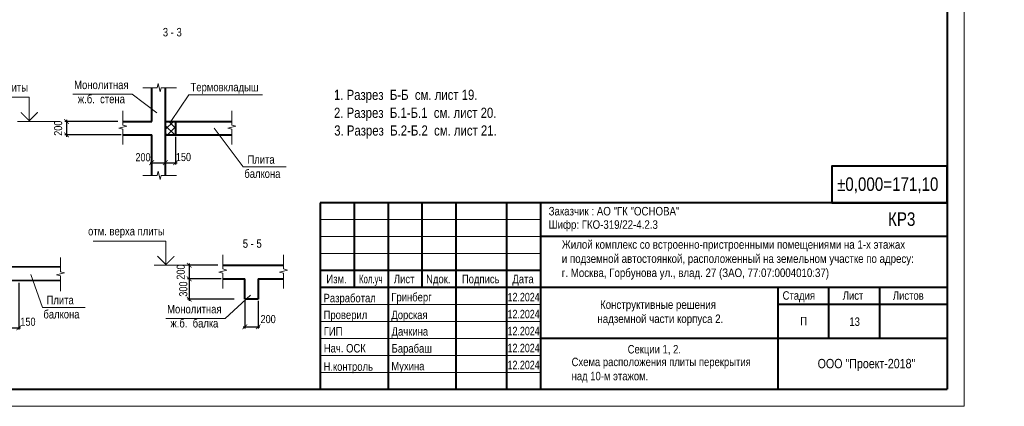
# Model space of a CAD drawing. Header units: inches. Extents: x -8638239 to -8523853, y 3840912 to 4564380.
# Tile 62 of 106: x -8583922 to -8525813, y 4249892 to 4272678. Entities that reach past the tile are written whole.
import ezdxf
from ezdxf.enums import TextEntityAlignment as Align

# ---------------------------------------------------------------- set-up
doc = ezdxf.new("R2010")
doc.units = ezdxf.units.IN
doc.header["$LTSCALE"] = 1000
doc.header["$MEASUREMENT"] = 0
for name, color, linetype, lineweight in [('СК-050-П(литы перекрытия)', 3, 'Continuous', 40), ('СК-110-О-РАЗМЕРЫ', 7, 'Continuous', 15), ('СК-200-Р(амка)', 7, 'Continuous', 40), ('СК-210-Р-РАМКА ЛИНИИ ТОНКИЕ', 7, 'Continuous', 15), ('СК-220-Р-РАМКА ТЕКСТ', 7, 'Continuous', 15), ('СК-300-Р(азмеры)', 7, 'Continuous', 20), ('СК-400-Т(екст)', 7, 'Continuous', 20), ('СК-600-Ш(триховка)', 250, 'Continuous', 13)]:
    doc.layers.add(name, color=color, linetype=linetype, lineweight=lineweight)
doc.styles.add('MtXpl_Arial_Narrow', font='ARIALN.TTF')
doc.styles.add('RUSS', font='arial.ttf', dxfattribs={"width": 0.8})
doc.dimstyles.new('50', dxfattribs={"dimtxt": 480, "dimasz": 280, "dimexe": 100, "dimexo": 100, "dimgap": 100, "dimtad": 1, "dimdec": 0, "dimlfac": 0.25, "dimzin": 0, "dimdsep": 46, "dimtxsty": 'RUSS', "dimblk": 'ARCHTICK', "dimcen": 0.09, "dimdle": 100, "dimclrd": 7, "dimclre": 7, "dimclrt": 7, "dimadec": 0, "dimazin": 0, "dimtfac": 1, "dimtdec": 0, "dimtmove": 2, "dimatfit": 3, "dimldrblk": 'ARCHTICK', "dimfxl": 1, "dimtolj": 1, "dimtzin": 0, "dimarcsym": 0})

# ---------------------------------------------------------------- blocks, each defined once
blk = doc.blocks.new('A$C96adbfd2')
at = {"layer": 'СК-200-Р(амка)', "lineweight": 40, "ltscale": 2}
for p, q in [((-18500, 5500), (-18500, 0)), ((0, 5500), (-18500, 5500)), ((-17500, 5500), (-17500, 3000)), ((-16500, 5500), (-16500, 0)), ((-15500, 5500), (-15500, 3000)), ((-14500, 5500), (-14500, 0)), ((-13000, 5500), (-13000, 0)), ((-12000, 5500), (-12000, 0)), ((0, 4500), (-12000, 4500)), ((0, 3000), (-18500, 3000)), ((-5000, 3000), (-5000, 15)), ((-3500, 3000), (-3500, 1500)), ((-2000, 3000), (-2000, 1500)), ((0, 2500), (-5000, 2500)), ((0, 1500), (-12000, 1500))]:
    blk.add_line(p, q, dxfattribs=at)
at = {"layer": 'СК-200-Р(амка)', "color": 7, "lineweight": 15}
for p, q in [((-12000, 5000), (-18500, 5000)), ((-12000, 4500), (-18500, 4500)), ((-12000, 4000), (-18500, 4000)), ((-12000, 2500), (-18500, 2500)), ((-12000, 2000), (-18500, 2000)), ((-12000, 1500), (-18500, 1500)), ((-12000, 1000), (-18500, 1000)), ((-12000, 500), (-18500, 500))]:
    blk.add_line(p, q, dxfattribs=at)
at = {"layer": 'СК-200-Р(амка)', "ltscale": 2}
blk.add_line((-12000, 3500), (-18500, 3500), dxfattribs=at)
at = {"layer": 'СК-220-Р-РАМКА ТЕКСТ'}
blk.add_line((-12000, 3000), (-18500, 3000), dxfattribs=at)
blk.add_line((-12000, 3000), (-18500, 3000), dxfattribs=at)
at = {"layer": 'СК-400-Т(екст)', "lineweight": 40, "ltscale": 2}
blk.add_lwpolyline([(-3405, 5500), (0, 5500), (0, 6578), (-3405, 6578)], close=True, dxfattribs=at)
at = {"layer": 'СК-220-Р-РАМКА ТЕКСТ', "color": 7, "style": 'RUSS', "width": 0.8}
for s, p in [('Изм.', (-18319, 3126)), ('Лист', (-16328, 3126)), ('Nдок.', (-15377, 3126)), ('Подпись', (-14321, 3126)), ('Дата', (-12830, 3126))]:
    blk.add_text(s, height=250, dxfattribs=at).set_placement(p)
at = {"layer": 'СК-220-Р-РАМКА ТЕКСТ', "style": 'RUSS'}
for s, width, p in [('Разработал', 0.8, (-18403, 2565)), ('Гринберг', 0.8, (-16403, 2593)), ('12.2024', 0.75, (-12972, 2593)), ('12.2024', 0.75, (-12972, 2093)), ('Проверил', 0.8, (-18402, 2069)), ('Дорская', 0.8, (-16402, 2069)), ('ГИП', 0.8, (-18396, 1586)), ('Дачкина', 0.8, (-16395, 1581)), ('12.2024', 0.75, (-12972, 1593)), ('Нач. ОСК', 0.8, (-18396, 1086)), ('Барабаш', 0.8, (-16395, 1081)), ('12.2024', 0.75, (-12972, 1093)), ('Н.контроль', 0.8, (-18403, 545)), ('Мухина', 0.8, (-16403, 558)), ('12.2024', 0.75, (-12972, 593))]:
    blk.add_text(s, height=250, dxfattribs=dict(at, width=width)).set_placement(p)
at = {"layer": 'СК-220-Р-РАМКА ТЕКСТ', "color": 7, "insert": (-17355, 3375), "char_height": 250, "attachment_point": 1, "style": 'RUSS'}
blk.add_mtext_dynamic_manual_height_columns('\\A1;{\\fArial Narrow|b0|i0|c204|p34;Кол.уч}', width=11667.29, gutter_width=1250, heights=[0], dxfattribs=at)
at = {"layer": 'СК-220-Р-РАМКА ТЕКСТ', "color": 7, "char_height": 250, "attachment_point": 4, "style": 'RUSS'}
for s, insert in [('\\A1;Стадия', (-4856, 2729)), ('\\A1;Лист', (-3082, 2762)), ('\\A1;Листов', (-1603, 2762)), ('\\A1;П', (-4337, 2011))]:
    blk.add_mtext(s, dxfattribs=dict(at, insert=insert))
at = {"layer": 'СК-400-Т(екст)', "lineweight": 40, "ltscale": 2, "style": 'RUSS', "width": 0.8}
for s, p in [('%%P0,000=171,10', (-3251, 5847)), ('КР3', (-1746, 4817))]:
    blk.add_text(s, height=400, dxfattribs=at).set_placement(p)
at = {"layer": 'СК-400-Т(екст)', "linetype": 'Continuous'}
for s, width, gutter_width, insert, char_height, attachment_point in [('\\A1;{\\fArial Narrow|b0|i0|c204|p34;Заказчик :\\fArial Narrow|b0|i0|c0|p34; \\fArial Narrow|b0|i0|c204|p34;АО "ГК "ОСНОВА\\fArial Narrow|b0|i0|c0|p34;"\\fArial Narrow|b0|i0|c204|p34;\\P          \\W0.8;                                                                                            }', 11667.29, 1250, (-11760, 5375), 250, 1), ('\\A1;{\\fArial Narrow|b0|i0|c204|p34;Шифр: ГКО-319/22-4.\\fArial Narrow|b0|i0|c0|p34;2\\fArial Narrow|b0|i0|c204|p34;.3          \\W0.8;                                                                                            }', 11667.29, 1250, (-11760, 4981), 250, 1), ('\\A1;{\\fArial Narrow|b0|i0|c204|p34;\\W1;ООО "Проект-2018"}', 13925.35, 1492, (-2382, 896), 274.51, 2)]:
    blk.add_mtext_dynamic_manual_height_columns(s, width=width, gutter_width=gutter_width, heights=[0], dxfattribs=dict(at, insert=insert, char_height=char_height, attachment_point=attachment_point))
at = {"layer": 'СК-400-Т(екст)', "char_height": 250, "attachment_point": 1, "style": 'MtXpl_Arial_Narrow'}
for s, insert in [('Жилой комплекс со встроенно-пристроенными помещениями на 1-х этажах^Jи подземной автостоянкой, расположенный на земельном участке по адресу: ^Jг. Москва, Горбунова ул., влад. 27 (ЗАО, 77:07:0004010:37)', (-11372, 4393)), (' Конструктивные решения ^Jнадземной части корпуса 2.', (-10322, 2621))]:
    blk.add_mtext(s, dxfattribs=dict(at, insert=insert))
blk = doc.blocks.new('_ArchTick')
at = {"color": 0, "linetype": 'ByBlock', "const_width": 0.15}
blk.add_lwpolyline([(-0.5, -0.5), (0.5, 0.5)], dxfattribs=at)
blk = doc.blocks.new('*D72')
at = {"layer": 'Defpoints', "color": 0, "transparency": 16777216}
for p in [(-8578030, 4266683), (-8581158, 4265883), (-8577834, 4265883)]:
    blk.add_point(p, dxfattribs=at)
at = {"layer": 'СК-110-О-РАЗМЕРЫ', "color": 7, "lineweight": -2, "transparency": 16777216}
for p, q in [((-8578130, 4266683), (-8581258, 4266683)), ((-8581158, 4266783), (-8581158, 4265783)), ((-8577934, 4265883), (-8581258, 4265883))]:
    blk.add_line(p, q, dxfattribs=at)
at = {"layer": 'СК-110-О-РАЗМЕРЫ', "color": 7, "lineweight": -2, "transparency": 16777216, "xscale": 280, "yscale": 280, "zscale": 280}
for p, rotation in [((-8581158, 4266683), 90), ((-8581158, 4265883), 270)]:
    blk.add_blockref('_ArchTick', p, dxfattribs=dict(at, rotation=rotation))
at = {"layer": 'СК-110-О-РАЗМЕРЫ', "color": 7, "transparency": 16777216, "insert": (-8581653, 4266283), "char_height": 480, "attachment_point": 5, "rotation": 90, "style": 'RUSS'}
blk.add_mtext('\\A1;200', dxfattribs=at)
blk = doc.blocks.new('*U14')
at = {"layer": 'СК-400-Т(екст)', "color": 0}
for p, q in [((0, 0), (0, 7.11)), ((0, 7.11), (21.45, 7.11)), ((-9, 0), (3.5, 0))]:
    blk.add_line(p, q, dxfattribs=at)
at = {"layer": 'СК-400-Т(екст)', "color": 0, "const_width": 0.3}
blk.add_lwpolyline([(-2.5, 2.71), (0, 0.21), (2.5, 2.71)], dxfattribs=at)
at = {"layer": 'СК-400-Т(екст)', "color": 0, "width": 0.8}
for tag, p in [('ОТМЕТКА1', (11.66, 8.06)), ('КОММЕНТАРИЙ', (11.75, 4.27))]:
    blk.add_attdef(tag, p, '', height=2.5, dxfattribs=at)
blk = doc.blocks.new('*D70')
at = {"layer": 'Defpoints', "color": 0, "transparency": 16777216}
for p in [(-8574727, 4265883), (-8575327, 4264852), (-8574727, 4264249)]:
    blk.add_point(p, dxfattribs=at)
at = {"layer": 'СК-110-О-РАЗМЕРЫ', "color": 7, "lineweight": -2, "transparency": 16777216}
for p, q in [((-8574727, 4265783), (-8574727, 4264149)), ((-8575327, 4264752), (-8575327, 4264149)), ((-8575427, 4264249), (-8574627, 4264249))]:
    blk.add_line(p, q, dxfattribs=at)
at = {"layer": 'СК-110-О-РАЗМЕРЫ', "color": 7, "lineweight": -2, "transparency": 16777216, "xscale": 280, "yscale": 280, "zscale": 280, "rotation": 180}
blk.add_blockref('_ArchTick', (-8575327, 4264249), dxfattribs=at)
at = {"layer": 'СК-110-О-РАЗМЕРЫ', "color": 7, "lineweight": -2, "transparency": 16777216, "xscale": 280, "yscale": 280, "zscale": 280}
blk.add_blockref('_ArchTick', (-8574727, 4264249), dxfattribs=at)
at = {"layer": 'СК-110-О-РАЗМЕРЫ', "color": 7, "transparency": 16777216, "insert": (-8574258, 4264582), "char_height": 480, "attachment_point": 5, "style": 'RUSS'}
blk.add_mtext('\\A1;150', dxfattribs=at)
blk = doc.blocks.new('*D71')
at = {"layer": 'Defpoints', "color": 0, "transparency": 16777216}
for p in [(-8576127, 4264977), (-8575327, 4264977), (-8575327, 4264249)]:
    blk.add_point(p, dxfattribs=at)
at = {"layer": 'СК-110-О-РАЗМЕРЫ', "color": 7, "lineweight": -2, "transparency": 16777216}
for p, q in [((-8576127, 4264877), (-8576127, 4264149)), ((-8575327, 4264877), (-8575327, 4264149)), ((-8576227, 4264249), (-8575227, 4264249))]:
    blk.add_line(p, q, dxfattribs=at)
at = {"layer": 'СК-110-О-РАЗМЕРЫ', "color": 7, "lineweight": -2, "transparency": 16777216, "xscale": 280, "yscale": 280, "zscale": 280, "rotation": 180}
blk.add_blockref('_ArchTick', (-8576127, 4264249), dxfattribs=at)
at = {"layer": 'СК-110-О-РАЗМЕРЫ', "color": 7, "lineweight": -2, "transparency": 16777216, "xscale": 280, "yscale": 280, "zscale": 280}
blk.add_blockref('_ArchTick', (-8575327, 4264249), dxfattribs=at)
at = {"layer": 'СК-110-О-РАЗМЕРЫ', "color": 7, "transparency": 16777216, "insert": (-8576645, 4264568), "char_height": 480, "attachment_point": 5, "style": 'RUSS'}
blk.add_mtext('\\A1;200', dxfattribs=at)
blk = doc.blocks.new('*D96')
at = {"layer": 'Defpoints', "color": 0, "transparency": 16777216}
for p in [(-8584581, 4257319), (-8583981, 4257265), (-8583981, 4254512)]:
    blk.add_point(p, dxfattribs=at)
at = {"layer": 'СК-110-О-РАЗМЕРЫ', "color": 7, "lineweight": -2, "transparency": 16777216}
for p, q in [((-8584581, 4257219), (-8584581, 4254412)), ((-8583981, 4257165), (-8583981, 4254412)), ((-8584681, 4254512), (-8583881, 4254512))]:
    blk.add_line(p, q, dxfattribs=at)
at = {"layer": 'СК-110-О-РАЗМЕРЫ', "color": 7, "lineweight": -2, "transparency": 16777216, "xscale": 280, "yscale": 280, "zscale": 280, "rotation": 180}
blk.add_blockref('_ArchTick', (-8584581, 4254512), dxfattribs=at)
at = {"layer": 'СК-110-О-РАЗМЕРЫ', "color": 7, "lineweight": -2, "transparency": 16777216, "xscale": 280, "yscale": 280, "zscale": 280}
blk.add_blockref('_ArchTick', (-8583981, 4254512), dxfattribs=at)
at = {"layer": 'СК-110-О-РАЗМЕРЫ', "color": 7, "transparency": 16777216, "insert": (-8583434, 4254874), "char_height": 480, "attachment_point": 5, "style": 'RUSS'}
blk.add_mtext('\\A1;150', dxfattribs=at)
blk = doc.blocks.new('*D208')
at = {"layer": 'Defpoints', "color": 0, "transparency": 16777216}
for p in [(-8572125, 4258202), (-8573921, 4257402), (-8571929, 4257402)]:
    blk.add_point(p, dxfattribs=at)
at = {"layer": 'СК-110-О-РАЗМЕРЫ', "color": 7, "lineweight": -2, "transparency": 16777216}
for p, q in [((-8573921, 4258302), (-8573921, 4257302)), ((-8572225, 4258202), (-8574021, 4258202)), ((-8572029, 4257402), (-8574021, 4257402))]:
    blk.add_line(p, q, dxfattribs=at)
at = {"layer": 'СК-110-О-РАЗМЕРЫ', "color": 7, "lineweight": -2, "transparency": 16777216, "xscale": 280, "yscale": 280, "zscale": 280}
for p, rotation in [((-8573921, 4258202), 90), ((-8573921, 4257402), 270)]:
    blk.add_blockref('_ArchTick', p, dxfattribs=dict(at, rotation=rotation))
at = {"layer": 'СК-110-О-РАЗМЕРЫ', "color": 7, "transparency": 16777216, "insert": (-8574416, 4257802), "char_height": 480, "attachment_point": 5, "rotation": 90, "style": 'RUSS'}
blk.add_mtext('\\A1;200', dxfattribs=at)
blk = doc.blocks.new('*D209')
at = {"layer": 'Defpoints', "color": 0, "transparency": 16777216}
for p in [(-8571929, 4257402), (-8573921, 4256202), (-8571166, 4256202)]:
    blk.add_point(p, dxfattribs=at)
at = {"layer": 'СК-110-О-РАЗМЕРЫ', "color": 7, "lineweight": -2, "transparency": 16777216}
for p, q in [((-8572029, 4257402), (-8574021, 4257402)), ((-8573921, 4257502), (-8573921, 4256102)), ((-8571266, 4256202), (-8574021, 4256202))]:
    blk.add_line(p, q, dxfattribs=at)
at = {"layer": 'СК-110-О-РАЗМЕРЫ', "color": 7, "lineweight": -2, "transparency": 16777216, "xscale": 280, "yscale": 280, "zscale": 280}
for p, rotation in [((-8573921, 4257402), 90), ((-8573921, 4256202), 270)]:
    blk.add_blockref('_ArchTick', p, dxfattribs=dict(at, rotation=rotation))
at = {"layer": 'СК-110-О-РАЗМЕРЫ', "color": 7, "transparency": 16777216, "insert": (-8574266, 4256802), "char_height": 480, "attachment_point": 5, "rotation": 90, "style": 'RUSS'}
blk.add_mtext('\\A1;300', dxfattribs=at)
blk = doc.blocks.new('*D210')
at = {"layer": 'Defpoints', "color": 0, "transparency": 16777216}
for p in [(-8570640, 4256202), (-8569840, 4256202), (-8569840, 4254579)]:
    blk.add_point(p, dxfattribs=at)
at = {"layer": 'СК-110-О-РАЗМЕРЫ', "color": 7, "lineweight": -2, "transparency": 16777216}
for p, q in [((-8570640, 4256102), (-8570640, 4254479)), ((-8569840, 4256102), (-8569840, 4254479)), ((-8570740, 4254579), (-8569740, 4254579))]:
    blk.add_line(p, q, dxfattribs=at)
at = {"layer": 'СК-110-О-РАЗМЕРЫ', "color": 7, "lineweight": -2, "transparency": 16777216, "xscale": 280, "yscale": 280, "zscale": 280, "rotation": 180}
blk.add_blockref('_ArchTick', (-8570640, 4254579), dxfattribs=at)
at = {"layer": 'СК-110-О-РАЗМЕРЫ', "color": 7, "lineweight": -2, "transparency": 16777216, "xscale": 280, "yscale": 280, "zscale": 280}
blk.add_blockref('_ArchTick', (-8569840, 4254579), dxfattribs=at)
at = {"layer": 'СК-110-О-РАЗМЕРЫ', "color": 7, "transparency": 16777216, "insert": (-8569259, 4255029), "char_height": 480, "attachment_point": 5, "style": 'RUSS'}
blk.add_mtext('\\A1;200', dxfattribs=at)

msp = doc.modelspace()

# ---------------------------------------------------------------- hatches: boundary and pattern name
at = {"layer": 'СК-220-Р-РАМКА ТЕКСТ'}
h = msp.add_hatch(dxfattribs=at)
h.set_pattern_fill('ANSI37', color=256, scale=100)
h.set_pattern_definition([(45, (-12289665.6, 4247242.62), (-224.506403, 224.506403), []), (135, (-12289665.6, 4247242.62), (-224.506403, -224.506403), [])])
h.paths.add_polyline_path([(-8574726.9, 4266682.9), (-8575326.9, 4266682.9), (-8575326.9, 4265882.9), (-8574726.9, 4265882.9)])

# ---------------------------------------------------------------- linework, layer by layer
at = {"layer": 'СК-050-П(литы перекрытия)'}
for p, q in [((-8576126.9, 4266682.9), (-8576126.9, 4268669.6)), ((-8575326.9, 4268669.6), (-8575326.9, 4263504.1)), ((-8577833.7, 4266682.9), (-8576126.9, 4266682.9)), ((-8575326.9, 4266682.9), (-8571403.5, 4266682.9)), ((-8574726.9, 4266682.9), (-8574726.9, 4265882.9)), ((-8577833.7, 4265882.9), (-8576126.9, 4265882.9)), ((-8576126.9, 4263504.1), (-8576126.9, 4265882.9)), ((-8575326.9, 4265882.9), (-8571403.5, 4265882.9)), ((-8587784.1, 4258134.2), (-8581515.1, 4258112.7)), ((-8571928.8, 4258201.9), (-8568351.8, 4258201.9)), ((-8584580.8, 4257334.2), (-8581515.1, 4257312.7)), ((-8571928.8, 4257401.9), (-8570639.8, 4257401.9)), ((-8570639.8, 4256201.9), (-8570639.8, 4257401.9)), ((-8569839.8, 4257401.9), (-8568351.8, 4257401.9)), ((-8569839.8, 4257401.9), (-8569839.8, 4256201.9)), ((-8569839.8, 4256201.9), (-8570639.8, 4256201.9))]:
    msp.add_line(p, q, dxfattribs=at)
at = {"layer": 'СК-110-О-РАЗМЕРЫ'}
msp.add_line((-8577282.1, 4268288.4), (-8575838.3, 4267191.1), dxfattribs=at)
at = {"layer": 'СК-200-Р(амка)'}
for p in [(-8529183.8, 4308292.1), (-8608183.8, 4250892.1)]:
    msp.add_line(p, (-8529183.8, 4250892.1), dxfattribs=at)
at = {"layer": 'СК-210-Р-РАМКА ЛИНИИ ТОНКИЕ'}
for q in [(-8528183.8, 4309292.1), (-8528183.8, 4309292.1), (-8612183.8, 4249892.1)]:
    msp.add_line((-8528183.8, 4249892.1), q, dxfattribs=at)
at = {"layer": 'СК-220-Р-РАМКА ТЕКСТ'}
for p, q in [((-8580786.4, 4268288.4), (-8577282.1, 4268288.4)), ((-8570307.3, 4256436.2), (-8571795, 4255071.5)), ((-8575299.3, 4255071.5), (-8571795, 4255071.5))]:
    msp.add_line(p, q, dxfattribs=at)
at = {"layer": 'СК-400-Т(екст)'}
for p, q in [((-8574997.8, 4266682.9), (-8573931.3, 4268248.8)), ((-8569592.6, 4268248.8), (-8573931.3, 4268248.8)), ((-8572435.2, 4266284.1), (-8570727.1, 4264000.1)), ((-8570727.1, 4264000.1), (-8568194, 4264000.1)), ((-8583269.1, 4257655.4), (-8582584.6, 4255715)), ((-8582584.6, 4255715), (-8580051.5, 4255715))]:
    msp.add_line(p, q, dxfattribs=at)
at = {"layer": 'СК-600-Ш(триховка)', "linetype": 'ByBlock'}
for points in [[(-8576646.1, 4268669.6), (-8575813.1, 4268669.6), (-8575753.1, 4268909.6), (-8575633.1, 4268429.6), (-8575573.1, 4268669.6), (-8574663.1, 4268669.6)], [(-8577833.7, 4267299), (-8577833.7, 4266466.1), (-8577593.7, 4266406.1), (-8578073.7, 4266286.1), (-8577833.7, 4266226.1), (-8577833.7, 4265316.1)], [(-8571403.5, 4267299), (-8571403.5, 4266466.1), (-8571163.5, 4266406.1), (-8571643.5, 4266286.1), (-8571403.5, 4266226.1), (-8571403.5, 4265316.1)], [(-8576646.1, 4263504.1), (-8575813.1, 4263504.1), (-8575753.1, 4263744.1), (-8575633.1, 4263264.1), (-8575573.1, 4263504.1), (-8574663.1, 4263504.1)], [(-8581515.1, 4258659.4), (-8581515.1, 4257826.4), (-8581275.1, 4257766.4), (-8581755.1, 4257646.4), (-8581515.1, 4257586.4), (-8581515.1, 4256676.4)], [(-8571928.8, 4258818.1), (-8571928.8, 4257985.1), (-8571688.8, 4257925.1), (-8572168.8, 4257805.1), (-8571928.8, 4257745.1), (-8571928.8, 4256835.1)], [(-8568351.8, 4258818.1), (-8568351.8, 4257985.1), (-8568111.8, 4257925.1), (-8568591.8, 4257805.1), (-8568351.8, 4257745.1), (-8568351.8, 4256835.1)]]:
    msp.add_lwpolyline(points, dxfattribs=at)

# ---------------------------------------------------------------- block references
at = {"layer": 'СК-300-Р(азмеры)', "xscale": 2, "yscale": 2, "zscale": 2}
msp.add_blockref('A$C96adbfd2', (-8529183.8, 4250892.1), dxfattribs=at)
at = {"layer": 'СК-400-Т(екст)', "ltscale": 0.5}
ref = msp.add_blockref('*U14', (-8583358.1, 4266682.9), dxfattribs=dict(at, xscale=-200, yscale=200, zscale=200))
ref.add_attrib('ОТМЕТКА1', 'отм. верха плиты', dxfattribs={"height": 500, "style": 'RUSS', "width": 0.8}).set_placement((-8585690.8, 4268294.6), align=Align.BOTTOM_CENTER)
ref = msp.add_blockref('*U14', (-8575292.3, 4258201.9), dxfattribs=dict(at, xscale=-200, yscale=200, zscale=200))
ref.add_attrib('ОТМЕТКА1', 'отм. верха плиты', dxfattribs={"height": 500, "style": 'RUSS', "width": 0.8}).set_placement((-8577624.9, 4259813.6), align=Align.BOTTOM_CENTER)

# ---------------------------------------------------------------- texts
at = {"layer": 'СК-220-Р-РАМКА ТЕКСТ', "style": 'RUSS', "width": 0.8}
for s, height, p in [('1. Разрез  Б-Б  см. лист 19.', 600, (-8565374, 4267950.9)), ('2. Разрез  Б.1-Б.1  см. лист 20.', 600, (-8565374, 4266891.5)), ('3. Разрез  Б.2-Б.2  см. лист 21.', 600, (-8565358.3, 4265848.4)), ('13', 500, (-8534954.9, 4254629.4))]:
    msp.add_text(s, height=height, dxfattribs=at).set_placement(p)
at = {"layer": 'СК-220-Р-РАМКА ТЕКСТ', "color": 7, "style": 'RUSS', "width": 0.8}
msp.add_text('Секции 1, 2. ', height=500, dxfattribs=at).set_placement((-8548041.1, 4253005.1))
at = {"layer": 'СК-220-Р-РАМКА ТЕКСТ', "char_height": 500, "width": 31067.545, "attachment_point": 5, "rotation": 360, "style": 'RUSS'}
for s, insert in [('3 - 3', (-8574915.6, 4271939.7)), ('Монолитная\\Pж.б.  стена', (-8579102.1, 4268416.9)), ('5 - 5', (-8570197.7, 4259482)), ('Монолитная\\Pж.б.  балка', (-8573615, 4255199.9))]:
    msp.add_mtext(s, dxfattribs=dict(at, insert=insert))
at = {"layer": 'СК-220-Р-РАМКА ТЕКСТ', "color": 7, "insert": (-8551348.6, 4252757.8), "char_height": 500, "width": 16715.357, "attachment_point": 1, "style": 'RUSS'}
msp.add_mtext('Схема расположения плиты перекрытия \\Pнад 10-м этажом.', dxfattribs=at)
at = {"layer": 'СК-400-Т(екст)', "char_height": 500, "width": 31067.545, "attachment_point": 5, "rotation": 360, "style": 'RUSS'}
for s, insert in [('Термовкладыш', (-8571834.1, 4268629.4)), ('Плита\\P балкона', (-8569677.3, 4264017.4)), ('Плита\\P балкона', (-8581534.8, 4255732.3))]:
    msp.add_mtext(s, dxfattribs=dict(at, insert=insert))

# ---------------------------------------------------------------- dimensions: what is measured, and where the dimension line sits
at = {"layer": 'СК-110-О-РАЗМЕРЫ'}
for base, p1, p2, picture, middle in [((-8581158.1, 4265882.9), (-8578030.1, 4266682.9), (-8577833.7, 4265882.9), '*D72', (-8581653.2, 4266282.9)), ((-8573920.6, 4257401.9), (-8572125.3, 4258201.9), (-8571928.8, 4257401.9), '*D208', (-8574415.7, 4257801.9)), ((-8573920.6, 4256201.9), (-8571928.8, 4257401.9), (-8571166.4, 4256201.9), '*D209', (-8574265.9, 4256801.9))]:
    dim = msp.add_linear_dim(base=base, p1=p1, p2=p2, angle=90, dimstyle='50', dxfattribs=at)
    dim.commit()
    dim.dimension.update_dxf_attribs({"geometry": picture, "text_midpoint": middle})
for base, p1, p2, picture, middle in [((-8574726.9, 4264249.1), (-8575326.9, 4264852), (-8574726.9, 4265882.9), '*D70', (-8574258.1, 4264582.5)), ((-8575326.9, 4264249.1), (-8576126.9, 4264976.6), (-8575326.9, 4264976.6), '*D71', (-8576644.9, 4264568.5)), ((-8583980.8, 4254511.6), (-8584580.8, 4257318.6), (-8583980.8, 4257264.7), '*D96', (-8583433.6, 4254873.5)), ((-8569839.8, 4254579.4), (-8570639.8, 4256201.9), (-8569839.8, 4256201.9), '*D210', (-8569258.5, 4255029.1))]:
    dim = msp.add_linear_dim(base=base, p1=p1, p2=p2, dimstyle='50', dxfattribs=at)
    dim.commit()
    dim.dimension.update_dxf_attribs({"geometry": picture, "text_midpoint": middle, "dimtype": 160})

doc.saveas('drawing.dxf')
